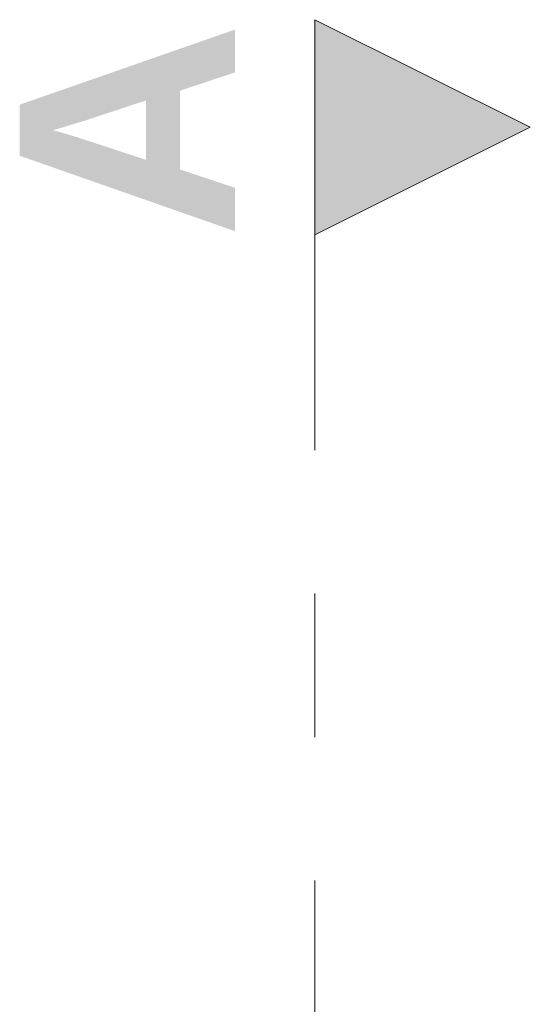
# Model space of a CAD drawing. Header units: metres. Extents: x -3.6 to 84.5, y -11 to 16.8.
# Tile 62 of 124: x 10.282 to 10.638, y 13.944 to 14.63. Entities that reach past the tile are written whole.
import ezdxf

# ---------------------------------------------------------------- set-up
doc = ezdxf.new("R2010")
doc.units = ezdxf.units.M
doc.header["$MEASUREMENT"] = 0
doc.linetypes.add('Schnittlinie', pattern=[0.3, 0.15, -0.075, 0, -0.075])
doc.layers.add('201a - Marker.Schnitt - optisch Grundriss', color=7, linetype='Continuous')
doc.styles.add('ERSTELLTER_STIL_1', font='txt')

msp = doc.modelspace()

# ---------------------------------------------------------------- hatches: boundary and pattern name
at = {"layer": '201a - Marker.Schnitt - optisch Grundriss', "linetype": 'Continuous', "lineweight": 0, "true_color": 0x000000}
msp.add_hatch(color=18, dxfattribs=at).paths.add_polyline_path([(10.48801, 14.63), (10.48801, 14.48), (10.63801, 14.555)])

# ---------------------------------------------------------------- linework, layer by layer
at = {"layer": '201a - Marker.Schnitt - optisch Grundriss', "color": 7, "linetype": 'Schnittlinie', "lineweight": 13}
msp.add_line((10.48801, 14.48), (10.48801, -0.78), dxfattribs=at)
at = {"layer": '201a - Marker.Schnitt - optisch Grundriss', "color": 7, "linetype": 'Continuous', "lineweight": 13, "flags": 128}
msp.add_lwpolyline([(10.48801, 14.63), (10.48801, 14.48), (10.63801, 14.555)], close=True, dxfattribs=at)

# ---------------------------------------------------------------- texts
at = {"layer": '201a - Marker.Schnitt - optisch Grundriss', "color": 7, "lineweight": 13, "insert": (10.4324, 14.62867), "char_height": 0.15, "attachment_point": 9, "rotation": 90, "style": 'ERSTELLTER_STIL_1'}
msp.add_mtext('\\A1;{\\pqr;\\pt0;\\fArial|b1|i0|c0|p38;A}', dxfattribs=at)

doc.saveas('drawing.dxf')
